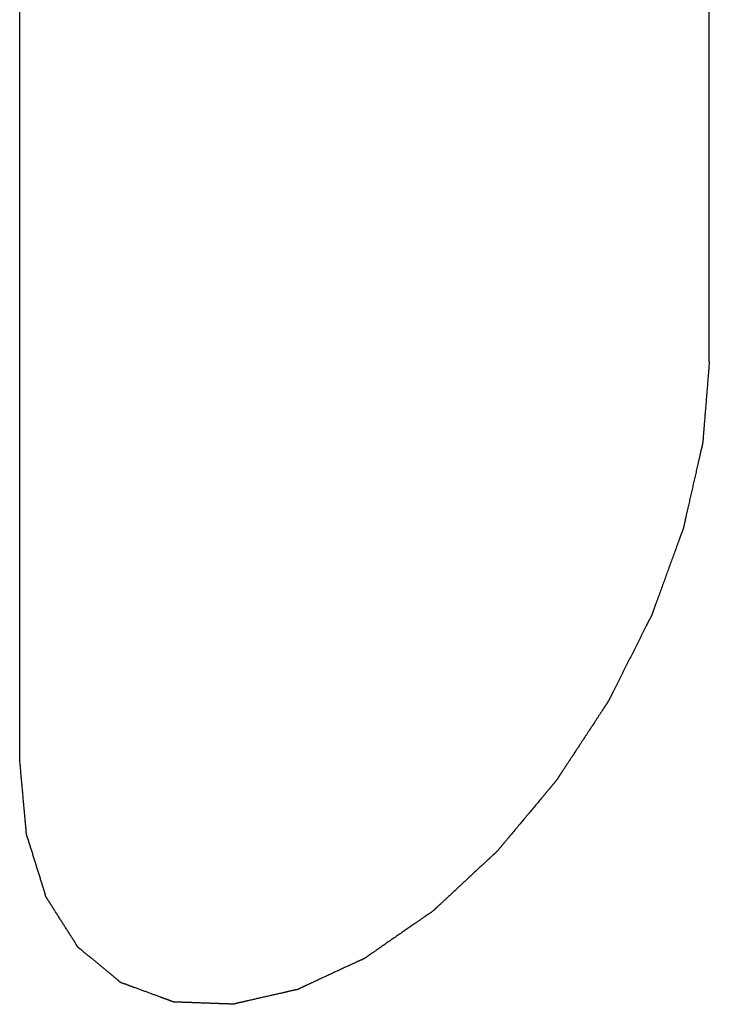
# Model space of a CAD drawing. Header units: inches. Extents: x 5 to 265, y 5 to 171.
# Tile 197 of 212: x 214.8317 to 214.8847, y 130.1811 to 130.2569. Entities that reach past the tile are written whole.
import ezdxf

# ---------------------------------------------------------------- set-up
doc = ezdxf.new("R2010")
doc.units = ezdxf.units.IN
doc.header["$LTSCALE"] = 14.96
doc.header["$MEASUREMENT"] = 0
doc.linetypes.add('HIDDEN', pattern=[0.2, 0.1, -0.1])
doc.layers.add('08_ALL_COSMETICS', color=7, linetype='CONTINUOUS')

msp = doc.modelspace()

# ---------------------------------------------------------------- linework, layer by layer
at = {"layer": '08_ALL_COSMETICS', "color": 7, "linetype": 'HIDDEN'}
for p, q in [((214.884684, 130.230593), (214.884684, 131.189983)), ((214.831652, 130.199974), (214.831652, 131.159365))]:
    msp.add_line(p, q, dxfattribs=at)
msp.add_open_spline([(214.884684, 130.230593), (214.884642, 130.230073), (214.884558, 130.229033), (214.884433, 130.227473), (214.884325, 130.226173), (214.884256, 130.225265), (214.884206, 130.224742), (214.884197, 130.22436), (214.884081, 130.223941), (214.883964, 130.223395), (214.883741, 130.222433), (214.883433, 130.221062), (214.883118, 130.21969), (214.882904, 130.21873), (214.882773, 130.218181), (214.882701, 130.217771), (214.882527, 130.217352), (214.882332, 130.216796), (214.881973, 130.215821), (214.88147, 130.21443), (214.880961, 130.213039), (214.880611, 130.212065), (214.880402, 130.211508), (214.88027, 130.21109), (214.880041, 130.210676), (214.87977, 130.210123), (214.879279, 130.209156), (214.878587, 130.207774), (214.87789, 130.206393), (214.877406, 130.205424), (214.877123, 130.204875), (214.87693, 130.204448), (214.876665, 130.204079), (214.876337, 130.203567), (214.87575, 130.202679), (214.874919, 130.201406), (214.874084, 130.200137), (214.873504, 130.199244), (214.873166, 130.198741), (214.872929, 130.198345), (214.872631, 130.198018), (214.872255, 130.197559), (214.871588, 130.196766), (214.870639, 130.195627), (214.869688, 130.194492), (214.869024, 130.193693), (214.868641, 130.193244), (214.868365, 130.192884), (214.868047, 130.192615), (214.867638, 130.192225), (214.866914, 130.191558), (214.865884, 130.190596), (214.864852, 130.18964), (214.864132, 130.188964), (214.863717, 130.188587), (214.863415, 130.188277), (214.86308, 130.188072), (214.862646, 130.187763), (214.86188, 130.187238), (214.860789, 130.186478), (214.859697, 130.185726), (214.858932, 130.185191), (214.858496, 130.184897), (214.858166, 130.184642), (214.857847, 130.184521), (214.857417, 130.184313), (214.856666, 130.18397), (214.855593, 130.183468), (214.85452, 130.182974), (214.853768, 130.182619), (214.853341, 130.18243), (214.853014, 130.182252), (214.852709, 130.182209), (214.852295, 130.182106), (214.851573, 130.181946), (214.85054, 130.181706), (214.849509, 130.181474), (214.848785, 130.181303), (214.848375, 130.181218), (214.848057, 130.181118), (214.84778, 130.181158), (214.847396, 130.181162), (214.846732, 130.181193), (214.845778, 130.181223), (214.844828, 130.181262), (214.844159, 130.18128), (214.843782, 130.181304), (214.843485, 130.181285), (214.843242, 130.181408), (214.842898, 130.181523), (214.842306, 130.181748), (214.841455, 130.182056), (214.840609, 130.182373), (214.84001, 130.182586), (214.839677, 130.18272), (214.839404, 130.182786), (214.839217, 130.182983), (214.838937, 130.183201), (214.838462, 130.183604), (214.837775, 130.184167), (214.837093, 130.184737), (214.83661, 130.185129), (214.836343, 130.185364), (214.836118, 130.185508), (214.835984, 130.185775), (214.835775, 130.186088), (214.835422, 130.186655), (214.834909, 130.187455), (214.834403, 130.188261), (214.834042, 130.188818), (214.833845, 130.189147), (214.833671, 130.189366), (214.833598, 130.18969), (214.833465, 130.190087), (214.833248, 130.190797), (214.83293, 130.191803), (214.832618, 130.192814), (214.832393, 130.193516), (214.832274, 130.193926), (214.832157, 130.194208), (214.832147, 130.194588), (214.832096, 130.19506), (214.832024, 130.195903), (214.831913, 130.197099), (214.831783, 130.198537), (214.831695, 130.199495), (214.831652, 130.199974)], degree=3, knots=[0, 0, 0, 0, 0.015625, 0.03125, 0.046875, 0.054688, 0.058594, 0.0625, 0.066406, 0.070312, 0.078125, 0.09375, 0.109375, 0.117188, 0.121094, 0.125, 0.128906, 0.132812, 0.140625, 0.15625, 0.171875, 0.179688, 0.183594, 0.1875, 0.191406, 0.195312, 0.203125, 0.21875, 0.234375, 0.242188, 0.246094, 0.25, 0.253906, 0.257812, 0.265625, 0.28125, 0.296875, 0.304688, 0.308594, 0.3125, 0.316406, 0.320312, 0.328125, 0.34375, 0.359375, 0.367188, 0.371094, 0.375, 0.378906, 0.382812, 0.390625, 0.40625, 0.421875, 0.429688, 0.433594, 0.4375, 0.441406, 0.445312, 0.453125, 0.46875, 0.484375, 0.492188, 0.496094, 0.5, 0.503906, 0.507812, 0.515625, 0.53125, 0.546875, 0.554688, 0.558594, 0.5625, 0.566406, 0.570312, 0.578125, 0.59375, 0.609375, 0.617188, 0.621094, 0.625, 0.628906, 0.632812, 0.640625, 0.65625, 0.671875, 0.679688, 0.683594, 0.6875, 0.691406, 0.695312, 0.703125, 0.71875, 0.734375, 0.742188, 0.746094, 0.75, 0.753906, 0.757812, 0.765625, 0.78125, 0.796875, 0.804688, 0.808594, 0.8125, 0.816406, 0.820312, 0.828125, 0.84375, 0.859375, 0.867188, 0.871094, 0.875, 0.878906, 0.882812, 0.890625, 0.90625, 0.921875, 0.929688, 0.933594, 0.9375, 0.941406, 0.945312, 0.953125, 0.96875, 0.984375, 1, 1, 1, 1], dxfattribs=at)

doc.saveas('drawing.dxf')
